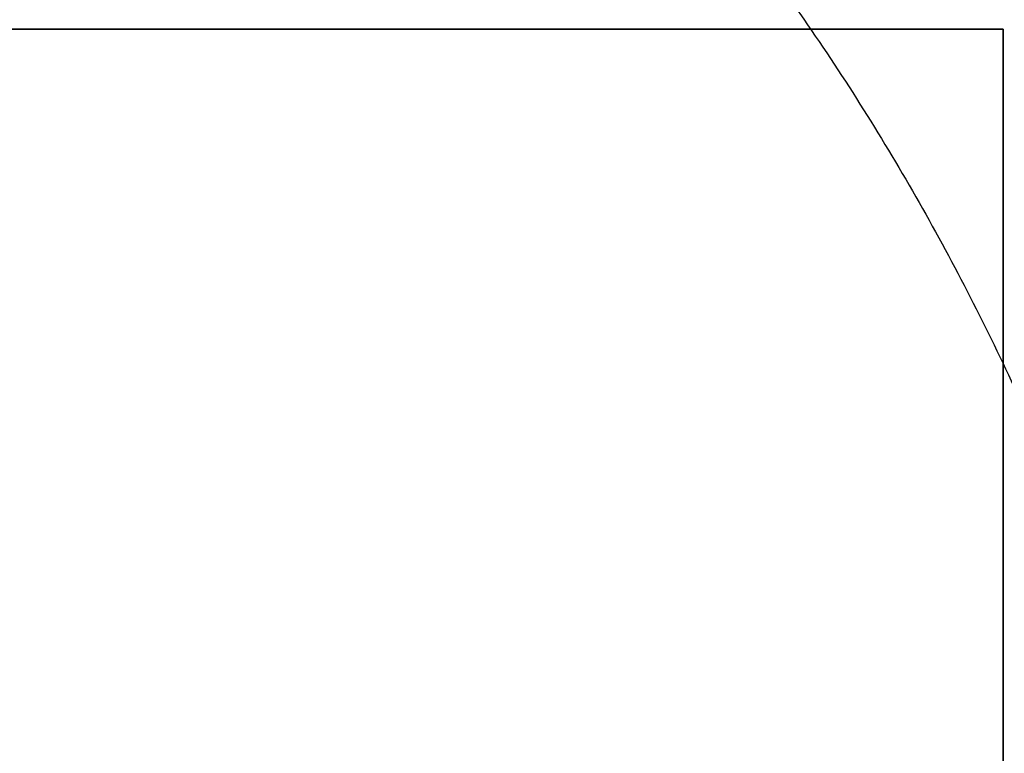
# Model space of a CAD drawing. Header units: millimetres. Extents: x -426 to 406, y -14 to 15.
# Tile 230 of 256: x 311.02 to 315.65, y 3.87 to 7.31. Entities that reach past the tile are written whole.
import ezdxf

# ---------------------------------------------------------------- set-up
doc = ezdxf.new("R2010")
doc.units = ezdxf.units.MM
doc.layers.add('METAL NEGRO', color=7, linetype='Continuous')

msp = doc.modelspace()

# ---------------------------------------------------------------- linework, layer by layer
at = {"layer": 'METAL NEGRO'}
for p, q in [((304.6404, 7.2699, 1118.081), (315.6404, 7.2699, 1118.081)), ((315.6404, 7.2699, 1118.081), (315.6404, -5.7301, 1118.081))]:
    msp.add_line(p, q, dxfattribs=at)
msp.add_rational_spline([(305.25, 12.2699, 16.1603), (314.6823, 12.2699, 16.1603), (316.5277, 3.0199, 16.1603)], [1, 0.746414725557, 0.931934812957], degree=2, dxfattribs=at)
for points in [[(304.6404, 7.2699, 1118.331), (315.6404, 7.2699, 1118.331)], [(315.6404, 7.2699, 1117.831), (304.6404, 7.2699, 1117.831)], [(315.6404, 7.2699, 1118.331), (315.6404, -5.7301, 1118.331)], [(315.6404, -5.7301, 1117.831), (315.6404, 7.2699, 1117.831)], [(315.6404, 7.2699, 1117.831), (315.6404, 7.2699, 1118.331)]]:
    msp.add_open_spline(points, degree=1, dxfattribs=at)

doc.saveas('drawing.dxf')
